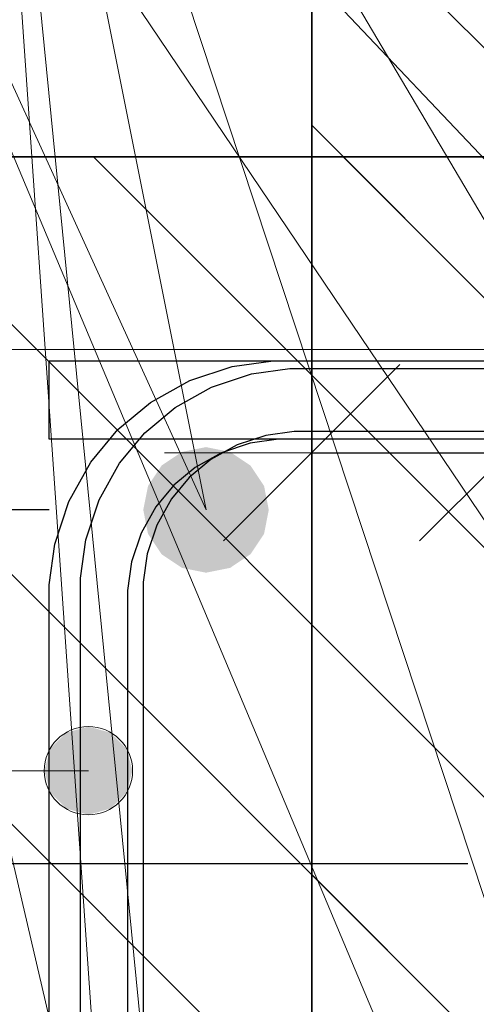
# Model space of a CAD drawing. Header units: metres. Extents: x -38 to 114, y -15 to 21.
# Tile 100 of 244: x 72.1349 to 72.1931, y 2.2061 to 2.3316. Entities that reach past the tile are written whole.
import ezdxf

# ---------------------------------------------------------------- set-up
doc = ezdxf.new("R2010")
doc.units = ezdxf.units.M
doc.header["$PDMODE"] = 65
for name, color, linetype, lineweight in [('XR$3$Арм.стержн. Хомут', 240, 'Continuous', 35), ('XR$3$Размерная линия (1)', 7, 'Continuous', 13), ('XR$3$Размерная линия_ общее', 7, 'Continuous', 13), ('XR$4$Арм. стержнями верхней зоны', 180, 'Continuous', 35), ('XR$4$Арм.стержн. Арматура края', 96, 'Continuous', 35), ('XR$4$Арм.стержн. Хомут', 240, 'Continuous', 35), ('XR$4$Арм.стержн.горизонт. 1', 180, 'Continuous', 35), ('XR$4$Размерная линия (1)', 7, 'Continuous', 13), ('XR$6$Арм. стержнями верхней зоны', 180, 'Continuous', 35), ('XR$6$Арм.стержн. Арматура края', 96, 'Continuous', 35), ('XR$6$Арм.стержн. Хомут', 240, 'Continuous', 35), ('XR$6$Арм.стержн.горизонт. 1', 180, 'Continuous', 35), ('XR$6$Размерная линия (1)', 7, 'Continuous', 13)]:
    doc.layers.add(name, color=color, linetype=linetype, lineweight=lineweight)
doc.styles.add('ISOCPEUR', font='txt')
doc.dimstyles.new('DIMSTYLE_11', dxfattribs={"dimtxt": 0.033, "dimasz": 0.0375, "dimexe": 0, "dimexo": 0, "dimgap": 0.0165, "dimtad": 2, "dimdec": 0, "dimlfac": 1000, "dimrnd": 1, "dimzin": 12, "dimdsep": 46, "dimtxsty": 'ISOCPEUR', "dimblk1": 'ALL_ML_STRICH', "dimblk2": 'ALL_ML_STRICH', "dimsah": 1, "dimcen": 0, "dimclrd": 7, "dimclre": 256, "dimclrt": 7, "dimadec": 0, "dimazin": 0, "dimtfac": 1, "dimtdec": 0, "dimtix": 1, "dimtmove": 2, "dimatfit": 3, "dimfxl": 0, "dimtvp": 1.2, "dimtzin": 0, "dimlwd": 0, "dimlwe": -3, "dimarcsym": 0})
doc.dimstyles.new('DIMSTYLE_23', dxfattribs={"dimtxt": 0.03, "dimasz": 0.03, "dimexe": 0, "dimexo": 0, "dimgap": 0.015, "dimtad": 2, "dimdec": 0, "dimlfac": 1000, "dimrnd": 5, "dimzin": 12, "dimdsep": 46, "dimtxsty": 'ISOCPEUR', "dimblk1": 'ALL_ML_STRICH', "dimblk2": 'ALL_ML_STRICH', "dimsah": 1, "dimcen": 0, "dimclrd": 7, "dimclre": 256, "dimclrt": 7, "dimadec": 0, "dimazin": 0, "dimtfac": 1, "dimtdec": 0, "dimtix": 1, "dimtmove": 2, "dimatfit": 3, "dimfxl": 0, "dimtvp": 1.2, "dimtzin": 0, "dimlwd": 0, "dimlwe": -3, "dimarcsym": 0})
doc.dimstyles.new('DIMSTYLE_24', dxfattribs={"dimtxt": 0.03, "dimasz": 0.03, "dimexe": 0, "dimexo": 0, "dimgap": 0.015, "dimtad": 2, "dimdec": 0, "dimlfac": 1000, "dimrnd": 5, "dimzin": 12, "dimdsep": 46, "dimtxsty": 'ISOCPEUR', "dimblk1": 'ALL_ML_STRICH', "dimblk2": 'ALL_ML_STRICH', "dimsah": 1, "dimcen": 0, "dimclrd": 7, "dimclre": 256, "dimclrt": 7, "dimadec": 0, "dimazin": 0, "dimtfac": 1, "dimtdec": 0, "dimtix": 1, "dimtmove": 2, "dimatfit": 3, "dimfxl": 0, "dimtzin": 0, "dimlwd": 0, "dimlwe": -3, "dimarcsym": 0})
doc.dimstyles.new('DIMSTYLE_32', dxfattribs={"dimtxt": 0.03, "dimasz": 0.03, "dimexe": 0, "dimexo": 0, "dimgap": 0.015, "dimtad": 0, "dimdec": 0, "dimlfac": 1000, "dimrnd": 5, "dimzin": 12, "dimdsep": 46, "dimtxsty": 'ISOCPEUR', "dimblk1": 'ALL_ML_STRICH', "dimblk2": 'ALL_ML_STRICH', "dimsah": 1, "dimcen": 0, "dimclrd": 7, "dimclre": 256, "dimclrt": 7, "dimadec": 0, "dimazin": 0, "dimtfac": 1, "dimtdec": 0, "dimtix": 1, "dimtmove": 2, "dimatfit": 3, "dimfxl": 0, "dimtvp": 1.2, "dimtzin": 0, "dimlwd": 0, "dimlwe": -3, "dimarcsym": 0})
pattern_1 = [(135, (0, 0), (-0.031819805, -0.031819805), [0.4, -0.05, 0, -0.05]), (135, (-0.01591, -0.01591), (-0.031819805, -0.031819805), [0.8, -0.1, 0.1, -0.1])]

# ---------------------------------------------------------------- blocks, each defined once
blk = doc.blocks.new('ALL_ML_STRICH')
at = {"color": 0, "linetype": 'ByBlock', "lineweight": -2}
for p, q in [((0, -0.5), (0, 0.5)), ((-0.3, -0.3), (0.3, 0.3)), ((-1, 0), (0.5, 0))]:
    blk.add_line(p, q, dxfattribs=at)
blk = doc.blocks.new('*D238')
at = {"layer": 'DEFPOINTS', "color": 7, "linetype": 'Continuous', "lineweight": 13, "transparency": 33554687}
for p in [(72.21203, 2.22403), (72.17211, 2.18403), (72.17211, 2.11005)]:
    blk.add_point(p, dxfattribs=at)
at = {"layer": 'XR$3$Размерная линия (1)', "color": 9, "linetype": 'Continuous', "lineweight": -2, "true_color": 0xc7c7c7, "transparency": 33554687}
for p, q in [((72.21203, 2.20403), (72.21203, 2.11005)), ((72.17211, 2.16403), (72.17211, 2.11005))]:
    blk.add_line(p, q, dxfattribs=at)
at = {"layer": 'XR$3$Размерная линия (1)', "color": 7, "linetype": 'Continuous', "lineweight": -2, "transparency": 33554687}
blk.add_line((72.17211, 2.11005), (72.21203, 2.11005), dxfattribs=at)
at = {"layer": 'XR$3$Размерная линия (1)', "color": 7, "linetype": 'Continuous', "lineweight": 13, "transparency": 33554687, "xscale": 0.03, "yscale": 0.03, "zscale": 0.03, "rotation": 180}
blk.add_blockref('ALL_ML_STRICH', (72.17211, 2.11005), dxfattribs=at)
at = {"layer": 'XR$3$Размерная линия (1)', "color": 7, "linetype": 'Continuous', "lineweight": 13, "transparency": 33554687, "xscale": 0.03, "yscale": 0.03, "zscale": 0.03}
blk.add_blockref('ALL_ML_STRICH', (72.21203, 2.11005), dxfattribs=at)
at = {"layer": 'XR$3$Размерная линия (1)', "color": 7, "linetype": 'Continuous', "lineweight": 13, "transparency": 33554687, "insert": (72.2222, 2.06933), "char_height": 0.03, "width": 0.06, "attachment_point": 5, "style": 'ISOCPEUR'}
blk.add_mtext('\\A1;{40}', dxfattribs=at)
blk = doc.blocks.new('*D242')
at = {"layer": 'DEFPOINTS', "color": 7, "linetype": 'Continuous', "lineweight": 13, "transparency": 33554687}
for p in [(72.17211, 2.2764), (72.17211, 2.24142), (72.19711, 2.23642)]:
    blk.add_point(p, dxfattribs=at)
at = {"layer": 'XR$3$Размерная линия_ общее', "color": 253, "linetype": 'Continuous', "lineweight": -2, "true_color": 0xa0a0a0, "transparency": 33554687}
for p, q in [((72.17211, 2.26142), (72.17211, 2.2764)), ((72.19711, 2.25642), (72.19711, 2.2764))]:
    blk.add_line(p, q, dxfattribs=at)
at = {"layer": 'XR$3$Размерная линия_ общее', "color": 7, "linetype": 'Continuous', "lineweight": -2, "transparency": 33554687}
blk.add_line((72.17211, 2.2764), (72.19711, 2.2764), dxfattribs=at)
at = {"layer": 'XR$3$Размерная линия_ общее', "color": 7, "linetype": 'Continuous', "lineweight": 13, "transparency": 33554687, "xscale": 0.0375, "yscale": 0.0375, "zscale": 0.0375, "rotation": 180}
blk.add_blockref('ALL_ML_STRICH', (72.17211, 2.2764), dxfattribs=at)
at = {"layer": 'XR$3$Размерная линия_ общее', "color": 7, "linetype": 'Continuous', "lineweight": 13, "transparency": 33554687, "xscale": 0.0375, "yscale": 0.0375, "zscale": 0.0375}
blk.add_blockref('ALL_ML_STRICH', (72.19711, 2.2764), dxfattribs=at)
at = {"layer": 'XR$3$Размерная линия_ общее', "color": 7, "linetype": 'Continuous', "lineweight": 13, "transparency": 33554687, "insert": (72.24383, 2.3004), "char_height": 0.033, "width": 0.066, "attachment_point": 5, "style": 'ISOCPEUR'}
blk.add_mtext('\\A1;{25}', dxfattribs=at)
at = {"layer": 'XR$3$Размерная линия_ общее', "color": 7, "linetype": 'Continuous', "lineweight": 13, "transparency": 33554687, "insert": (72.21688, 2.27619), "char_height": 0.027, "width": 0.00135, "attachment_point": 1, "line_spacing_factor": 0.60241, "style": 'ISOCPEUR'}
blk.add_mtext('з.с.', dxfattribs=at)
blk = doc.blocks.new('*D243')
at = {"layer": 'DEFPOINTS', "color": 7, "linetype": 'Continuous', "lineweight": 13, "transparency": 33554687}
for p in [(72.21203, 2.22403), (72.12431, 2.18403), (72.17211, 2.18403)]:
    blk.add_point(p, dxfattribs=at)
at = {"layer": 'XR$3$Размерная линия (1)', "color": 9, "linetype": 'Continuous', "lineweight": -2, "true_color": 0xc7c7c7, "transparency": 33554687}
for p, q in [((72.19203, 2.22403), (72.12431, 2.22403)), ((72.15211, 2.18403), (72.12431, 2.18403))]:
    blk.add_line(p, q, dxfattribs=at)
at = {"layer": 'XR$3$Размерная линия (1)', "color": 7, "linetype": 'Continuous', "lineweight": -2, "transparency": 33554687}
blk.add_line((72.12431, 2.18403), (72.12431, 2.22403), dxfattribs=at)
at = {"layer": 'XR$3$Размерная линия (1)', "color": 7, "linetype": 'Continuous', "lineweight": 13, "transparency": 33554687, "xscale": 0.03, "yscale": 0.03, "zscale": 0.03}
for p, rotation in [((72.12431, 2.22403), 90), ((72.12431, 2.18403), 270)]:
    blk.add_blockref('ALL_ML_STRICH', p, dxfattribs=dict(at, rotation=rotation))
at = {"layer": 'XR$3$Размерная линия (1)', "color": 7, "linetype": 'Continuous', "lineweight": 13, "transparency": 33554687, "insert": (72.10172, 2.14972), "char_height": 0.03, "width": 0.06, "attachment_point": 5, "rotation": 90, "style": 'ISOCPEUR'}
blk.add_mtext('\\A1;{40}', dxfattribs=at)
blk = doc.blocks.new('*D244')
at = {"layer": 'DEFPOINTS', "color": 7, "linetype": 'Continuous', "lineweight": 13, "transparency": 33554687}
for p in [(72.21203, 2.34903), (72.12431, 2.22403), (72.21203, 2.22403)]:
    blk.add_point(p, dxfattribs=at)
at = {"layer": 'XR$3$Размерная линия (1)', "color": 9, "linetype": 'Continuous', "lineweight": -2, "true_color": 0xc7c7c7, "transparency": 33554687}
for p, q in [((72.19203, 2.34903), (72.12431, 2.34903)), ((72.19203, 2.22403), (72.12431, 2.22403))]:
    blk.add_line(p, q, dxfattribs=at)
at = {"layer": 'XR$3$Размерная линия (1)', "color": 7, "linetype": 'Continuous', "lineweight": -2, "transparency": 33554687}
blk.add_line((72.12431, 2.22403), (72.12431, 2.34903), dxfattribs=at)
at = {"layer": 'XR$3$Размерная линия (1)', "color": 7, "linetype": 'Continuous', "lineweight": 13, "transparency": 33554687, "xscale": 0.03, "yscale": 0.03, "zscale": 0.03}
for p, rotation in [((72.12431, 2.34903), 90), ((72.12431, 2.22403), 270)]:
    blk.add_blockref('ALL_ML_STRICH', p, dxfattribs=dict(at, rotation=rotation))
at = {"layer": 'XR$3$Размерная линия (1)', "color": 7, "linetype": 'Continuous', "lineweight": 13, "transparency": 33554687, "insert": (72.10181, 2.29103), "char_height": 0.03, "width": 0.09, "attachment_point": 5, "rotation": 90, "style": 'ISOCPEUR'}
blk.add_mtext('\\A1;{125}', dxfattribs=at)
blk = doc.blocks.new('*D247')
at = {"layer": 'DEFPOINTS', "color": 7, "linetype": 'Continuous', "lineweight": 13, "transparency": 33554687}
for p in [(72.17211, 2.54403), (72.03736, 2.18403), (72.17211, 2.18403)]:
    blk.add_point(p, dxfattribs=at)
at = {"layer": 'XR$3$Размерная линия (1)', "color": 9, "linetype": 'Continuous', "lineweight": -2, "true_color": 0xc7c7c7, "transparency": 33554687}
for p, q in [((72.15211, 2.54403), (72.03736, 2.54403)), ((72.15211, 2.18403), (72.03736, 2.18403))]:
    blk.add_line(p, q, dxfattribs=at)
at = {"layer": 'XR$3$Размерная линия (1)', "color": 7, "linetype": 'Continuous', "lineweight": -2, "transparency": 33554687}
blk.add_line((72.03736, 2.18403), (72.03736, 2.54403), dxfattribs=at)
at = {"layer": 'XR$3$Размерная линия (1)', "color": 7, "linetype": 'Continuous', "lineweight": 13, "transparency": 33554687, "xscale": 0.03, "yscale": 0.03, "zscale": 0.03}
for p, rotation in [((72.03736, 2.54403), 90), ((72.03736, 2.18403), 270)]:
    blk.add_blockref('ALL_ML_STRICH', p, dxfattribs=dict(at, rotation=rotation))
at = {"layer": 'XR$3$Размерная линия (1)', "color": 7, "linetype": 'Continuous', "lineweight": 13, "transparency": 33554687, "insert": (72.01486, 2.36553), "char_height": 0.03, "width": 0.09, "attachment_point": 5, "rotation": 90, "style": 'ISOCPEUR'}
blk.add_mtext('\\A1;{360}', dxfattribs=at)
blk = doc.blocks.new('*D588')
at = {"layer": 'DEFPOINTS', "color": 7, "linetype": 'Continuous', "lineweight": 13, "transparency": 33554687}
for p in [(72.15864, 2.26911), (72.07081, 2.11911), (72.15853, 2.11911)]:
    blk.add_point(p, dxfattribs=at)
at = {"layer": 'XR$4$Размерная линия (1)', "color": 9, "linetype": 'Continuous', "lineweight": -2, "true_color": 0xc7c7c7, "transparency": 33554687}
for p, q in [((72.13864, 2.26911), (72.07081, 2.26911)), ((72.13853, 2.11911), (72.07081, 2.11911))]:
    blk.add_line(p, q, dxfattribs=at)
at = {"layer": 'XR$4$Размерная линия (1)', "color": 7, "linetype": 'Continuous', "lineweight": -2, "transparency": 33554687}
blk.add_line((72.07081, 2.11911), (72.07081, 2.26911), dxfattribs=at)
at = {"layer": 'XR$4$Размерная линия (1)', "color": 7, "linetype": 'Continuous', "lineweight": 13, "transparency": 33554687, "xscale": 0.03, "yscale": 0.03, "zscale": 0.03}
for p, rotation in [((72.07081, 2.26911), 90), ((72.07081, 2.11911), 270)]:
    blk.add_blockref('ALL_ML_STRICH', p, dxfattribs=dict(at, rotation=rotation))
at = {"layer": 'XR$4$Размерная линия (1)', "color": 7, "linetype": 'Continuous', "lineweight": 13, "transparency": 33554687, "insert": (72.04831, 2.19861), "char_height": 0.03, "width": 0.09, "attachment_point": 5, "rotation": 90, "style": 'ISOCPEUR'}
blk.add_mtext('\\A1;{150}', dxfattribs=at)
blk = doc.blocks.new('*D589')
at = {"layer": 'DEFPOINTS', "color": 7, "linetype": 'Continuous', "lineweight": 13, "transparency": 33554687}
for p in [(72.11861, 2.31411), (72.07081, 2.26911), (72.15864, 2.26911)]:
    blk.add_point(p, dxfattribs=at)
at = {"layer": 'XR$4$Размерная линия (1)', "color": 9, "linetype": 'Continuous', "lineweight": -2, "true_color": 0xc7c7c7, "transparency": 33554687}
for p, q in [((72.09861, 2.31411), (72.07081, 2.31411)), ((72.13864, 2.26911), (72.07081, 2.26911))]:
    blk.add_line(p, q, dxfattribs=at)
at = {"layer": 'XR$4$Размерная линия (1)', "color": 7, "linetype": 'Continuous', "lineweight": -2, "transparency": 33554687}
blk.add_line((72.07081, 2.26911), (72.07081, 2.31411), dxfattribs=at)
at = {"layer": 'XR$4$Размерная линия (1)', "color": 7, "linetype": 'Continuous', "lineweight": 13, "transparency": 33554687, "xscale": 0.03, "yscale": 0.03, "zscale": 0.03}
for p, rotation in [((72.07081, 2.31411), 90), ((72.07081, 2.26911), 270)]:
    blk.add_blockref('ALL_ML_STRICH', p, dxfattribs=dict(at, rotation=rotation))
at = {"layer": 'XR$4$Размерная линия (1)', "color": 7, "linetype": 'Continuous', "lineweight": 13, "transparency": 33554687, "insert": (72.04807, 2.34984), "char_height": 0.03, "width": 0.06, "attachment_point": 5, "rotation": 90, "style": 'ISOCPEUR'}
blk.add_mtext('\\A1;{45}', dxfattribs=at)
blk = doc.blocks.new('*D924')
at = {"layer": 'DEFPOINTS', "color": 7, "linetype": 'Continuous', "lineweight": 13, "transparency": 33554687}
for p in [(72.15864, 2.26911), (72.07081, 2.11911), (72.15853, 2.11911)]:
    blk.add_point(p, dxfattribs=at)
at = {"layer": 'XR$6$Размерная линия (1)', "color": 9, "linetype": 'Continuous', "lineweight": -2, "true_color": 0xc7c7c7, "transparency": 33554687}
for p, q in [((72.13864, 2.26911), (72.07081, 2.26911)), ((72.13853, 2.11911), (72.07081, 2.11911))]:
    blk.add_line(p, q, dxfattribs=at)
at = {"layer": 'XR$6$Размерная линия (1)', "color": 7, "linetype": 'Continuous', "lineweight": -2, "transparency": 33554687}
blk.add_line((72.07081, 2.11911), (72.07081, 2.26911), dxfattribs=at)
at = {"layer": 'XR$6$Размерная линия (1)', "color": 7, "linetype": 'Continuous', "lineweight": 13, "transparency": 33554687, "xscale": 0.03, "yscale": 0.03, "zscale": 0.03}
for p, rotation in [((72.07081, 2.26911), 90), ((72.07081, 2.11911), 270)]:
    blk.add_blockref('ALL_ML_STRICH', p, dxfattribs=dict(at, rotation=rotation))
at = {"layer": 'XR$6$Размерная линия (1)', "color": 7, "linetype": 'Continuous', "lineweight": 13, "transparency": 33554687, "insert": (72.04831, 2.19861), "char_height": 0.03, "width": 0.09, "attachment_point": 5, "rotation": 90, "style": 'ISOCPEUR'}
blk.add_mtext('\\A1;{150}', dxfattribs=at)
blk = doc.blocks.new('*D925')
at = {"layer": 'DEFPOINTS', "color": 7, "linetype": 'Continuous', "lineweight": 13, "transparency": 33554687}
for p in [(72.11861, 2.31411), (72.07081, 2.26911), (72.15864, 2.26911)]:
    blk.add_point(p, dxfattribs=at)
at = {"layer": 'XR$6$Размерная линия (1)', "color": 9, "linetype": 'Continuous', "lineweight": -2, "true_color": 0xc7c7c7, "transparency": 33554687}
for p, q in [((72.09861, 2.31411), (72.07081, 2.31411)), ((72.13864, 2.26911), (72.07081, 2.26911))]:
    blk.add_line(p, q, dxfattribs=at)
at = {"layer": 'XR$6$Размерная линия (1)', "color": 7, "linetype": 'Continuous', "lineweight": -2, "transparency": 33554687}
blk.add_line((72.07081, 2.26911), (72.07081, 2.31411), dxfattribs=at)
at = {"layer": 'XR$6$Размерная линия (1)', "color": 7, "linetype": 'Continuous', "lineweight": 13, "transparency": 33554687, "xscale": 0.03, "yscale": 0.03, "zscale": 0.03}
for p, rotation in [((72.07081, 2.31411), 90), ((72.07081, 2.26911), 270)]:
    blk.add_blockref('ALL_ML_STRICH', p, dxfattribs=dict(at, rotation=rotation))
at = {"layer": 'XR$6$Размерная линия (1)', "color": 7, "linetype": 'Continuous', "lineweight": 13, "transparency": 33554687, "insert": (72.04807, 2.34984), "char_height": 0.03, "width": 0.06, "attachment_point": 5, "rotation": 90, "style": 'ISOCPEUR'}
blk.add_mtext('\\A1;{45}', dxfattribs=at)

msp = doc.modelspace()

# ---------------------------------------------------------------- hatches: boundary and pattern name
at = {"linetype": 'Continuous', "lineweight": 13, "transparency": 33554687}
h = msp.add_hatch(dxfattribs=at)
h.set_pattern_fill('__________540', scale=0.015, style=0, pattern_type=2)
h.set_pattern_definition(pattern_1)
h.paths.add_polyline_path([(72.47211, 2.54403), (72.17211, 2.54403), (72.17211, 2.18403), (72.47211, 2.18403)], flags=0)
h = msp.add_hatch(dxfattribs=at)
h.set_pattern_fill('__________540', scale=0.015, style=0, pattern_type=2)
h.set_pattern_definition(pattern_1)
h.paths.add_polyline_path([(72.11868, 2.31411), (72.11868, 2.11411), (72.59928, 2.11411), (72.59928, 2.31411)], flags=0)
h = msp.add_hatch(dxfattribs=at)
h.set_pattern_fill('__________540', scale=0.015, style=0, pattern_type=2)
h.set_pattern_definition(pattern_1)
h.paths.add_polyline_path([(72.11868, 2.31411), (72.11868, 2.11411), (72.59928, 2.11411), (72.59928, 2.31411)], flags=0)
at = {"layer": 'XR$4$Арм.стержн. Арматура края', "linetype": 'Continuous', "lineweight": 13, "transparency": 33554687}
for points in [[(72.14083, 2.24072), (72.14365, 2.23026), (72.14365, 2.24151)], [(72.14083, 2.24072), (72.14365, 2.23026), (72.14365, 2.24151)], [(72.14365, 2.24151), (72.14365, 2.23026), (72.14646, 2.23105)], [(72.14365, 2.24151), (72.14646, 2.23105), (72.14646, 2.24072)], [(72.14365, 2.24151), (72.14365, 2.23026), (72.14646, 2.23105)], [(72.14365, 2.24151), (72.14646, 2.23105), (72.14646, 2.24072)], [(72.13881, 2.2387), (72.14083, 2.23105), (72.14083, 2.24072)], [(72.13881, 2.2387), (72.14083, 2.23105), (72.14083, 2.24072)], [(72.14083, 2.24072), (72.14083, 2.23105), (72.14365, 2.23026)], [(72.14083, 2.24072), (72.14083, 2.23105), (72.14365, 2.23026)], [(72.14646, 2.24072), (72.14646, 2.23105), (72.14848, 2.23307)], [(72.14646, 2.24072), (72.14848, 2.23307), (72.14848, 2.2387)], [(72.14646, 2.24072), (72.14646, 2.23105), (72.14848, 2.23307)], [(72.14646, 2.24072), (72.14848, 2.23307), (72.14848, 2.2387)], [(72.13881, 2.23307), (72.13881, 2.2387), (72.13802, 2.23588)], [(72.13881, 2.23307), (72.13881, 2.2387), (72.13802, 2.23588)], [(72.13881, 2.2387), (72.13881, 2.23307), (72.14083, 2.23105)], [(72.13881, 2.2387), (72.13881, 2.23307), (72.14083, 2.23105)], [(72.14848, 2.2387), (72.14848, 2.23307), (72.14927, 2.23588)], [(72.14848, 2.2387), (72.14848, 2.23307), (72.14927, 2.23588)]]:
    msp.add_hatch(color=7, dxfattribs=at).paths.add_polyline_path(points)
at = {"layer": 'XR$4$Арм.стержн.горизонт. 1', "linetype": 'Continuous', "lineweight": 50, "transparency": 33554687}
msp.add_hatch(color=7, dxfattribs=at).paths.add_polyline_path([(72.16664, 2.26911), (72.16604, 2.27217), (72.1643, 2.27477), (72.16171, 2.2765), (72.15864, 2.27711), (72.15558, 2.2765), (72.15299, 2.27477), (72.15125, 2.27217), (72.15064, 2.26911), (72.15125, 2.26605), (72.15299, 2.26345), (72.15558, 2.26172), (72.15864, 2.26111), (72.16171, 2.26172), (72.1643, 2.26345), (72.16604, 2.26605)])
at = {"layer": 'XR$6$Арм.стержн. Арматура края', "linetype": 'Continuous', "lineweight": 13, "transparency": 33554687}
for points in [[(72.14083, 2.24072), (72.14365, 2.23026), (72.14365, 2.24151)], [(72.14083, 2.24072), (72.14365, 2.23026), (72.14365, 2.24151)], [(72.14365, 2.24151), (72.14365, 2.23026), (72.14646, 2.23105)], [(72.14365, 2.24151), (72.14646, 2.23105), (72.14646, 2.24072)], [(72.14365, 2.24151), (72.14365, 2.23026), (72.14646, 2.23105)], [(72.14365, 2.24151), (72.14646, 2.23105), (72.14646, 2.24072)], [(72.13881, 2.2387), (72.14083, 2.23105), (72.14083, 2.24072)], [(72.13881, 2.2387), (72.14083, 2.23105), (72.14083, 2.24072)], [(72.14083, 2.24072), (72.14083, 2.23105), (72.14365, 2.23026)], [(72.14083, 2.24072), (72.14083, 2.23105), (72.14365, 2.23026)], [(72.14646, 2.24072), (72.14646, 2.23105), (72.14848, 2.23307)], [(72.14646, 2.24072), (72.14848, 2.23307), (72.14848, 2.2387)], [(72.14646, 2.24072), (72.14646, 2.23105), (72.14848, 2.23307)], [(72.14646, 2.24072), (72.14848, 2.23307), (72.14848, 2.2387)], [(72.13881, 2.23307), (72.13881, 2.2387), (72.13802, 2.23588)], [(72.13881, 2.23307), (72.13881, 2.2387), (72.13802, 2.23588)], [(72.13881, 2.2387), (72.13881, 2.23307), (72.14083, 2.23105)], [(72.13881, 2.2387), (72.13881, 2.23307), (72.14083, 2.23105)], [(72.14848, 2.2387), (72.14848, 2.23307), (72.14927, 2.23588)], [(72.14848, 2.2387), (72.14848, 2.23307), (72.14927, 2.23588)]]:
    msp.add_hatch(color=7, dxfattribs=at).paths.add_polyline_path(points)
at = {"layer": 'XR$6$Арм.стержн.горизонт. 1', "linetype": 'Continuous', "lineweight": 50, "transparency": 33554687}
msp.add_hatch(color=7, dxfattribs=at).paths.add_polyline_path([(72.16664, 2.26911), (72.16604, 2.27217), (72.1643, 2.27477), (72.16171, 2.2765), (72.15864, 2.27711), (72.15558, 2.2765), (72.15299, 2.27477), (72.15125, 2.27217), (72.15064, 2.26911), (72.15125, 2.26605), (72.15299, 2.26345), (72.15558, 2.26172), (72.15864, 2.26111), (72.16171, 2.26172), (72.1643, 2.26345), (72.16604, 2.26605)])

# ---------------------------------------------------------------- linework, layer by layer
at = {"color": 7, "linetype": 'Continuous', "lineweight": 35, "transparency": 33554687}
for p, q in [((72.17211, 2.54403), (72.17211, 2.18403)), ((72.59928, 2.31411), (72.11868, 2.31411)), ((72.59928, 2.31411), (72.11868, 2.31411))]:
    msp.add_line(p, q, dxfattribs=at)
at = {"layer": 'XR$3$Арм.стержн. Хомут', "color": 7, "linetype": 'Continuous', "lineweight": 13, "transparency": 33554687}
msp.add_line((72.03758, 2.28956), (72.20007, 2.28956), dxfattribs=at)
at = {"layer": 'XR$4$Арм. стержнями верхней зоны', "color": 4, "linetype": 'Continuous', "lineweight": 25, "transparency": 33554687}
msp.add_lwpolyline([(72.13865, 2.28811), (72.60428, 2.28811), (72.60428, 2.27811), (72.13865, 2.27811), (72.13865, 2.28811)], dxfattribs=at)
at = {"layer": 'XR$4$Арм.стержн. Арматура края', "color": 7, "linetype": 'Continuous', "lineweight": 13, "transparency": 33554687}
for p, q in [((72.14365, 2.24151), (72.14365, 2.24151)), ((72.14365, 2.24151), (72.14365, 2.24151)), ((72.02085, 2.23588), (72.14365, 2.23588)), ((72.02085, 2.23588), (72.14365, 2.23588)), ((72.13802, 2.23588), (72.13802, 2.23588)), ((72.13802, 2.23588), (72.13802, 2.23588)), ((72.14927, 2.23588), (72.14927, 2.23588)), ((72.14927, 2.23588), (72.14927, 2.23588)), ((72.14365, 2.23026), (72.14365, 2.23026)), ((72.14365, 2.23026), (72.14365, 2.23026))]:
    msp.add_line(p, q, dxfattribs=at)
at = {"layer": 'XR$4$Арм.стержн. Арматура края', "color": 4, "linetype": 'Continuous', "lineweight": 25, "transparency": 33554687}
for points in [[(72.60428, 2.15411), (72.16721, 2.15411), (72.16199, 2.15484), (72.15656, 2.15663), (72.15155, 2.15944), (72.14742, 2.16288), (72.14397, 2.16701), (72.14116, 2.17202), (72.13937, 2.17746), (72.13865, 2.18268), (72.13865, 2.25955), (72.13937, 2.26476), (72.14116, 2.2702), (72.14397, 2.27521), (72.14742, 2.27934), (72.15155, 2.28279), (72.15656, 2.28559), (72.16199, 2.28739), (72.16721, 2.28811), (72.60428, 2.28811)], [(72.60428, 2.15411), (72.16721, 2.15411), (72.16199, 2.15484), (72.15656, 2.15663), (72.15155, 2.15944), (72.14742, 2.16288), (72.14397, 2.16701), (72.14116, 2.17202), (72.13937, 2.17746), (72.13865, 2.18268), (72.13865, 2.25955), (72.13937, 2.26476), (72.14116, 2.2702), (72.14397, 2.27521), (72.14742, 2.27934), (72.15155, 2.28279), (72.15656, 2.28559), (72.16199, 2.28739), (72.16721, 2.28811), (72.60428, 2.28811)], [(72.60428, 2.27811), (72.1679, 2.27811), (72.16427, 2.27761), (72.1606, 2.2764), (72.15724, 2.27452), (72.15452, 2.27224), (72.15224, 2.26951), (72.15036, 2.26616), (72.14915, 2.26249), (72.14865, 2.25885), (72.14865, 2.18337), (72.14915, 2.17973), (72.15036, 2.17607), (72.15224, 2.17271), (72.15452, 2.16998), (72.15724, 2.16771), (72.1606, 2.16583), (72.16427, 2.16462), (72.1679, 2.16411), (72.60428, 2.16411)], [(72.60428, 2.27811), (72.1679, 2.27811), (72.16427, 2.27761), (72.1606, 2.2764), (72.15724, 2.27452), (72.15452, 2.27224), (72.15224, 2.26951), (72.15036, 2.26616), (72.14915, 2.26249), (72.14865, 2.25885), (72.14865, 2.18337), (72.14915, 2.17973), (72.15036, 2.17607), (72.15224, 2.17271), (72.15452, 2.16998), (72.15724, 2.16771), (72.1606, 2.16583), (72.16427, 2.16462), (72.1679, 2.16411), (72.60428, 2.16411)]]:
    msp.add_lwpolyline(points, dxfattribs=at)
at = {"layer": 'XR$4$Арм.стержн. Арматура края', "color": 7, "linetype": 'Continuous', "lineweight": 13, "transparency": 33554687}
msp.add_circle((72.14365, 2.23588), 0.00563, dxfattribs=at)
msp.add_circle((72.14365, 2.23588), 0.00563, dxfattribs=at)
at = {"layer": 'XR$4$Арм.стержн. Хомут', "color": 40, "linetype": 'Continuous', "lineweight": 25, "transparency": 33554687}
for points in [[(72.14264, 2.00479), (72.14264, 2.26043), (72.14332, 2.26531), (72.145, 2.27039), (72.14762, 2.27507), (72.15083, 2.27892), (72.15469, 2.28214), (72.15936, 2.28476), (72.16444, 2.28643), (72.16932, 2.28711), (72.36801, 2.28711), (72.37289, 2.28643), (72.37797, 2.28476), (72.38264, 2.28214), (72.38649, 2.27892), (72.38971, 2.27507), (72.39233, 2.27039), (72.394, 2.26531), (72.39468, 2.26043), (72.39468, 2.00479)], [(72.14264, 2.00479), (72.14264, 2.26043), (72.14332, 2.26531), (72.145, 2.27039), (72.14762, 2.27507), (72.15083, 2.27892), (72.15469, 2.28214), (72.15936, 2.28476), (72.16444, 2.28643), (72.16932, 2.28711), (72.36801, 2.28711), (72.37289, 2.28643), (72.37797, 2.28476), (72.38264, 2.28214), (72.38649, 2.27892), (72.38971, 2.27507), (72.39233, 2.27039), (72.394, 2.26531), (72.39468, 2.26043), (72.39468, 2.00479)], [(72.38668, 2.00534), (72.38668, 2.25988), (72.38618, 2.2635), (72.38497, 2.26716), (72.38309, 2.27051), (72.38081, 2.27324), (72.37808, 2.27552), (72.37473, 2.2774), (72.37107, 2.27861), (72.36745, 2.27911), (72.16988, 2.27911), (72.16626, 2.27861), (72.1626, 2.2774), (72.15924, 2.27552), (72.15651, 2.27324), (72.15423, 2.27051), (72.15236, 2.26716), (72.15115, 2.2635), (72.15064, 2.25988), (72.15064, 2.00534)], [(72.38668, 2.00534), (72.38668, 2.25988), (72.38618, 2.2635), (72.38497, 2.26716), (72.38309, 2.27051), (72.38081, 2.27324), (72.37808, 2.27552), (72.37473, 2.2774), (72.37107, 2.27861), (72.36745, 2.27911), (72.16988, 2.27911), (72.16626, 2.27861), (72.1626, 2.2774), (72.15924, 2.27552), (72.15651, 2.27324), (72.15423, 2.27051), (72.15236, 2.26716), (72.15115, 2.2635), (72.15064, 2.25988), (72.15064, 2.00534)]]:
    msp.add_lwpolyline(points, dxfattribs=at)
at = {"layer": 'XR$4$Арм.стержн.горизонт. 1', "color": 7, "linetype": 'Continuous', "lineweight": 13, "transparency": 33554687}
for q in [(72.26861, 1.99411), (72.15864, 2.26911), (72.15861, 2.11911), (72.37868, 1.99411), (72.15861, 1.99411)]:
    msp.add_line((72.12942, 2.4154), q, dxfattribs=at)
at = {"layer": 'XR$6$Арм. стержнями верхней зоны', "color": 4, "linetype": 'Continuous', "lineweight": 25, "transparency": 33554687}
msp.add_lwpolyline([(72.13865, 2.28811), (72.60428, 2.28811), (72.60428, 2.27811), (72.13865, 2.27811), (72.13865, 2.28811)], dxfattribs=at)
at = {"layer": 'XR$6$Арм.стержн. Арматура края', "color": 7, "linetype": 'Continuous', "lineweight": 13, "transparency": 33554687}
for p, q in [((72.14365, 2.24151), (72.14365, 2.24151)), ((72.14365, 2.24151), (72.14365, 2.24151)), ((72.02085, 2.23588), (72.14365, 2.23588)), ((72.02085, 2.23588), (72.14365, 2.23588)), ((72.13802, 2.23588), (72.13802, 2.23588)), ((72.13802, 2.23588), (72.13802, 2.23588)), ((72.14927, 2.23588), (72.14927, 2.23588)), ((72.14927, 2.23588), (72.14927, 2.23588)), ((72.14365, 2.23026), (72.14365, 2.23026)), ((72.14365, 2.23026), (72.14365, 2.23026))]:
    msp.add_line(p, q, dxfattribs=at)
at = {"layer": 'XR$6$Арм.стержн. Арматура края', "color": 4, "linetype": 'Continuous', "lineweight": 25, "transparency": 33554687}
for points in [[(72.60428, 2.15411), (72.16721, 2.15411), (72.16199, 2.15484), (72.15656, 2.15663), (72.15155, 2.15944), (72.14742, 2.16288), (72.14397, 2.16701), (72.14116, 2.17202), (72.13937, 2.17746), (72.13865, 2.18268), (72.13865, 2.25955), (72.13937, 2.26476), (72.14116, 2.2702), (72.14397, 2.27521), (72.14742, 2.27934), (72.15155, 2.28279), (72.15656, 2.28559), (72.16199, 2.28739), (72.16721, 2.28811), (72.60428, 2.28811)], [(72.60428, 2.15411), (72.16721, 2.15411), (72.16199, 2.15484), (72.15656, 2.15663), (72.15155, 2.15944), (72.14742, 2.16288), (72.14397, 2.16701), (72.14116, 2.17202), (72.13937, 2.17746), (72.13865, 2.18268), (72.13865, 2.25955), (72.13937, 2.26476), (72.14116, 2.2702), (72.14397, 2.27521), (72.14742, 2.27934), (72.15155, 2.28279), (72.15656, 2.28559), (72.16199, 2.28739), (72.16721, 2.28811), (72.60428, 2.28811)], [(72.60428, 2.27811), (72.1679, 2.27811), (72.16427, 2.27761), (72.1606, 2.2764), (72.15724, 2.27452), (72.15452, 2.27224), (72.15224, 2.26951), (72.15036, 2.26616), (72.14915, 2.26249), (72.14865, 2.25885), (72.14865, 2.18337), (72.14915, 2.17973), (72.15036, 2.17607), (72.15224, 2.17271), (72.15452, 2.16998), (72.15724, 2.16771), (72.1606, 2.16583), (72.16427, 2.16462), (72.1679, 2.16411), (72.60428, 2.16411)], [(72.60428, 2.27811), (72.1679, 2.27811), (72.16427, 2.27761), (72.1606, 2.2764), (72.15724, 2.27452), (72.15452, 2.27224), (72.15224, 2.26951), (72.15036, 2.26616), (72.14915, 2.26249), (72.14865, 2.25885), (72.14865, 2.18337), (72.14915, 2.17973), (72.15036, 2.17607), (72.15224, 2.17271), (72.15452, 2.16998), (72.15724, 2.16771), (72.1606, 2.16583), (72.16427, 2.16462), (72.1679, 2.16411), (72.60428, 2.16411)]]:
    msp.add_lwpolyline(points, dxfattribs=at)
at = {"layer": 'XR$6$Арм.стержн. Арматура края', "color": 7, "linetype": 'Continuous', "lineweight": 13, "transparency": 33554687}
msp.add_circle((72.14365, 2.23588), 0.00563, dxfattribs=at)
msp.add_circle((72.14365, 2.23588), 0.00563, dxfattribs=at)
at = {"layer": 'XR$6$Арм.стержн. Хомут', "color": 40, "linetype": 'Continuous', "lineweight": 25, "transparency": 33554687}
for points in [[(72.14264, 2.00479), (72.14264, 2.26043), (72.14332, 2.26531), (72.145, 2.27039), (72.14762, 2.27507), (72.15083, 2.27892), (72.15469, 2.28214), (72.15936, 2.28476), (72.16444, 2.28643), (72.16932, 2.28711), (72.36801, 2.28711), (72.37289, 2.28643), (72.37797, 2.28476), (72.38264, 2.28214), (72.38649, 2.27892), (72.38971, 2.27507), (72.39233, 2.27039), (72.394, 2.26531), (72.39468, 2.26043), (72.39468, 2.00479)], [(72.14264, 2.00479), (72.14264, 2.26043), (72.14332, 2.26531), (72.145, 2.27039), (72.14762, 2.27507), (72.15083, 2.27892), (72.15469, 2.28214), (72.15936, 2.28476), (72.16444, 2.28643), (72.16932, 2.28711), (72.36801, 2.28711), (72.37289, 2.28643), (72.37797, 2.28476), (72.38264, 2.28214), (72.38649, 2.27892), (72.38971, 2.27507), (72.39233, 2.27039), (72.394, 2.26531), (72.39468, 2.26043), (72.39468, 2.00479)], [(72.38668, 2.00534), (72.38668, 2.25988), (72.38618, 2.2635), (72.38497, 2.26716), (72.38309, 2.27051), (72.38081, 2.27324), (72.37808, 2.27552), (72.37473, 2.2774), (72.37107, 2.27861), (72.36745, 2.27911), (72.16988, 2.27911), (72.16626, 2.27861), (72.1626, 2.2774), (72.15924, 2.27552), (72.15651, 2.27324), (72.15423, 2.27051), (72.15236, 2.26716), (72.15115, 2.2635), (72.15064, 2.25988), (72.15064, 2.00534)], [(72.38668, 2.00534), (72.38668, 2.25988), (72.38618, 2.2635), (72.38497, 2.26716), (72.38309, 2.27051), (72.38081, 2.27324), (72.37808, 2.27552), (72.37473, 2.2774), (72.37107, 2.27861), (72.36745, 2.27911), (72.16988, 2.27911), (72.16626, 2.27861), (72.1626, 2.2774), (72.15924, 2.27552), (72.15651, 2.27324), (72.15423, 2.27051), (72.15236, 2.26716), (72.15115, 2.2635), (72.15064, 2.25988), (72.15064, 2.00534)]]:
    msp.add_lwpolyline(points, dxfattribs=at)
at = {"layer": 'XR$6$Арм.стержн.горизонт. 1', "color": 7, "linetype": 'Continuous', "lineweight": 13, "transparency": 33554687}
for q in [(72.37868, 2.11911), (72.15861, 2.11911), (72.26861, 1.99411), (72.37868, 1.99411), (72.15864, 2.26911)]:
    msp.add_line((72.08652, 2.42732), q, dxfattribs=at)

# ---------------------------------------------------------------- dimensions: what is measured, and where the dimension line sits
at = {"layer": 'XR$3$Размерная линия (1)', "color": 7, "linetype": 'Continuous', "lineweight": 13, "transparency": 33554687}
for base, p1, p2, dimstyle, picture, middle in [((72.03736, 2.54403), (72.15211, 2.18403), (72.15211, 2.54403), 'DIMSTYLE_24', '*D247', (72.01486, 2.36553)), ((72.12431, 2.34903), (72.19203, 2.22403), (72.19203, 2.34903), 'DIMSTYLE_24', '*D244', (72.10181, 2.29103)), ((72.12431, 2.22403), (72.15211, 2.18403), (72.19203, 2.22403), 'DIMSTYLE_23', '*D243', (72.10172, 2.14972))]:
    dim = msp.add_linear_dim(base=base, p1=p1, p2=p2, angle=90, dimstyle=dimstyle, override={"dimpost": '<>', "dimclrd": 7, "dimclre": 9, "dimclrt": 7, "dimlwd": 0, "dimlwe": 65533}, dxfattribs=at)
    dim.commit()
    dim.dimension.update_dxf_attribs({"geometry": picture, "text_midpoint": middle, "dimtype": 160})
dim = msp.add_linear_dim(base=(72.21203, 2.11005), p1=(72.17211, 2.16403), p2=(72.21203, 2.20403), dimstyle='DIMSTYLE_32', override={"dimpost": '<>', "dimclrd": 7, "dimclre": 9, "dimclrt": 7, "dimlwd": 0, "dimlwe": 65533}, dxfattribs=at)
dim.commit()
dim.dimension.update_dxf_attribs({"geometry": '*D238', "text_midpoint": (72.2222, 2.06933), "dimtype": 160})
at = {"layer": 'XR$3$Размерная линия_ общее', "color": 7, "linetype": 'Continuous', "lineweight": 13, "transparency": 33554687}
dim = msp.add_linear_dim(base=(72.19711, 2.2764), p1=(72.17211, 2.26142), p2=(72.19711, 2.25642), text='<>\\Xз.с.', dimstyle='DIMSTYLE_11', override={"dimpost": '<>', "dimclrd": 7, "dimclre": 253, "dimclrt": 7, "dimlwd": 0, "dimlwe": 65533}, dxfattribs=at)
dim.commit()
dim.dimension.update_dxf_attribs({"geometry": '*D242', "text_midpoint": (72.24383, 2.3004), "dimtype": 160})
at = {"layer": 'XR$4$Размерная линия (1)', "color": 7, "linetype": 'Continuous', "lineweight": 13, "transparency": 33554687}
for base, p1, p2, dimstyle, picture, middle in [((72.07081, 2.31411), (72.13864, 2.26911), (72.09861, 2.31411), 'DIMSTYLE_23', '*D589', (72.04807, 2.34984)), ((72.07081, 2.26911), (72.13853, 2.11911), (72.13864, 2.26911), 'DIMSTYLE_24', '*D588', (72.04831, 2.19861))]:
    dim = msp.add_linear_dim(base=base, p1=p1, p2=p2, angle=90, dimstyle=dimstyle, override={"dimpost": '<>', "dimclrd": 7, "dimclre": 9, "dimclrt": 7, "dimlwd": 0, "dimlwe": 65533}, dxfattribs=at)
    dim.commit()
    dim.dimension.update_dxf_attribs({"geometry": picture, "text_midpoint": middle, "dimtype": 160})
at = {"layer": 'XR$6$Размерная линия (1)', "color": 7, "linetype": 'Continuous', "lineweight": 13, "transparency": 33554687}
for base, p1, p2, dimstyle, picture, middle in [((72.07081, 2.31411), (72.13864, 2.26911), (72.09861, 2.31411), 'DIMSTYLE_23', '*D925', (72.04807, 2.34984)), ((72.07081, 2.26911), (72.13853, 2.11911), (72.13864, 2.26911), 'DIMSTYLE_24', '*D924', (72.04831, 2.19861))]:
    dim = msp.add_linear_dim(base=base, p1=p1, p2=p2, angle=90, dimstyle=dimstyle, override={"dimpost": '<>', "dimclrd": 7, "dimclre": 9, "dimclrt": 7, "dimlwd": 0, "dimlwe": 65533}, dxfattribs=at)
    dim.commit()
    dim.dimension.update_dxf_attribs({"geometry": picture, "text_midpoint": middle, "dimtype": 160})

doc.saveas('drawing.dxf')
